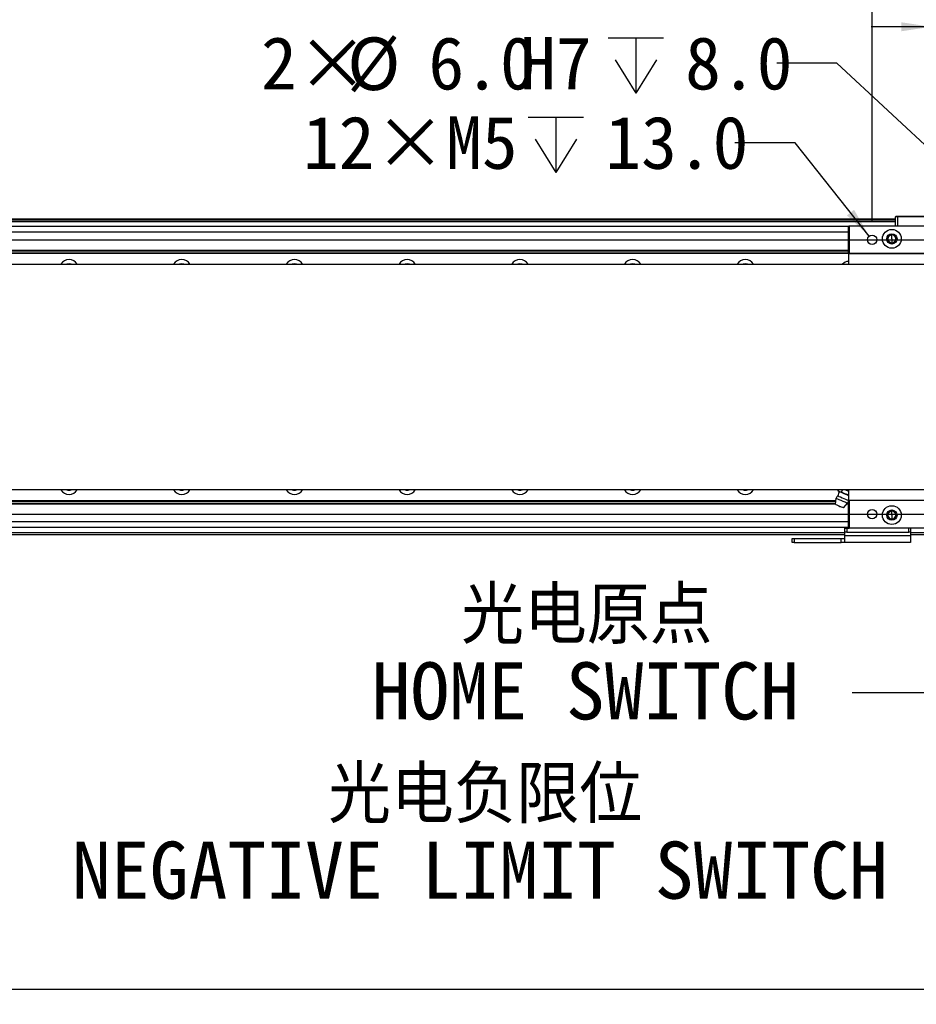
# Model space of a CAD drawing. Header units: millimetres. Extents: x 40 to 3320, y 40 to 2336.
# Tile 10 of 13: x 1705 to 2182, y 1526 to 2049. Entities that reach past the tile are written whole.
import ezdxf

# ---------------------------------------------------------------- set-up
doc = ezdxf.new("R2010")
doc.units = ezdxf.units.MM
doc.header["$LTSCALE"] = 8
doc.layers.add('DIMNS', color=7, linetype='Continuous')
doc.styles.add('SLDTEXTSTYLE7', font='txt')
doc.styles.add('SLDTEXTSTYLE8', font='txt', dxfattribs={"bigfont": 'bigfont'})
doc.dimstyles.new('SLDDIMSTYLE0', dxfattribs={"dimtxt": 28, "dimasz": 16, "dimexe": 0, "dimexo": 0.0625, "dimgap": 7, "dimtad": 2, "dimdec": 1, "dimrnd": 1e-09, "dimzin": 4, "dimdsep": 46, "dimtxsty": 'SLDTEXTSTYLE7', "dimsah": 1, "dimcen": 0.09, "dimadec": 0, "dimazin": 1, "dimtfac": 1, "dimtdec": 1, "dimtmove": 0, "dimatfit": 0, "dimfxl": 0, "dimfrac": 2, "dimtolj": 1, "dimtzin": 12, "dimarcsym": 0})
doc.dimstyles.new('SLDDIMSTYLE1', dxfattribs={"dimtxt": 28, "dimasz": 16, "dimexe": 0, "dimexo": 0.0625, "dimgap": 7, "dimtad": 0, "dimtih": 1, "dimtoh": 1, "dimdec": 1, "dimrnd": 1e-09, "dimzin": 4, "dimdsep": 46, "dimtxsty": 'SLDTEXTSTYLE7', "dimsah": 1, "dimcen": 0, "dimadec": 0, "dimazin": 1, "dimtfac": 1, "dimtdec": 1, "dimtofl": 0, "dimtmove": 0, "dimatfit": 3, "dimfxl": 0, "dimfrac": 2, "dimtolj": 1, "dimtzin": 12, "dimarcsym": 0})
doc.dimstyles.new('SLDDIMSTYLE2', dxfattribs={"dimtxt": 28, "dimasz": 16, "dimexe": 0, "dimexo": 0.0625, "dimgap": 7, "dimtad": 0, "dimtih": 1, "dimtoh": 1, "dimdec": 1, "dimrnd": 1e-09, "dimzin": 12, "dimdsep": 46, "dimtxsty": 'SLDTEXTSTYLE7', "dimsah": 1, "dimcen": 0, "dimadec": 0, "dimazin": 3, "dimtfac": 1, "dimtdec": 1, "dimtofl": 0, "dimtmove": 0, "dimatfit": 3, "dimfxl": 0, "dimfrac": 2, "dimtolj": 1, "dimtzin": 12, "dimarcsym": 0})
doc.dimstyles.new('SLDDIMSTYLE3', dxfattribs={"dimtxt": 28, "dimasz": 16, "dimexe": 0, "dimexo": 0.0625, "dimgap": 7, "dimtad": 2, "dimdec": 1, "dimrnd": 1e-09, "dimzin": 4, "dimdsep": 46, "dimtxsty": 'SLDTEXTSTYLE7', "dimsah": 1, "dimcen": 0.09, "dimadec": 0, "dimazin": 1, "dimtfac": 1, "dimtdec": 1, "dimtofl": 0, "dimtmove": 0, "dimatfit": 3, "dimfxl": 0, "dimfrac": 2, "dimtolj": 1, "dimtzin": 12, "dimarcsym": 0})
doc.dimstyles.new('SLDDIMSTYLE4', dxfattribs={"dimtxt": 0.18, "dimasz": 16, "dimexe": 0, "dimexo": 0.0625, "dimgap": 0, "dimtad": 0, "dimtih": 1, "dimtoh": 1, "dimdec": 0, "dimrnd": 1e-09, "dimzin": 0, "dimdsep": 46, "dimtxsty": 'Standard', "dimsah": 1, "dimcen": 0.09, "dimadec": 0, "dimazin": 0, "dimtfac": 16, "dimtdec": 0, "dimtofl": 0, "dimtmove": 0, "dimatfit": 3, "dimfxl": 0, "dimfrac": 2, "dimtolj": 1, "dimtzin": 0, "dimarcsym": 0})

# ---------------------------------------------------------------- blocks, each defined once
blk = doc.blocks.new('_D_3')
at = {"layer": 'DIMNS'}
for p, q in [((2450.09, 1932.38), (2450.09, 1964.38)), ((473.62, 1932.38), (2458.09, 1932.38)), ((2450.09, 1786.38), (2450.09, 1932.38)), ((473.62, 1786.38), (2458.09, 1786.38)), ((2450.09, 1786.38), (2450.09, 1754.38))]:
    blk.add_line(p, q, dxfattribs=at)
for points in [[(2450.09, 1932.38), (2452.49, 1948.38), (2447.69, 1948.38)], [(2450.09, 1786.38), (2447.69, 1770.38), (2452.49, 1770.38)]]:
    blk.add_solid(points, dxfattribs=at)
at = {"layer": 'DIMNS', "insert": (2413.35, 1828.64), "char_height": 28, "attachment_point": 1, "rotation": 90, "style": 'SLDTEXTSTYLE7'}
blk.add_mtext('146.0', dxfattribs=at)
blk = doc.blocks.new('_D_6')
at = {"layer": 'DIMNS'}
for p, q in [((2189.96, 1942.54), (2189.96, 2053.72)), ((2291.96, 1942.54), (2291.96, 2053.72)), ((2189.96, 2045.72), (2157.96, 2045.72)), ((2189.96, 2045.72), (2291.96, 2045.72)), ((2291.96, 2045.72), (2323.96, 2045.72))]:
    blk.add_line(p, q, dxfattribs=at)
for points in [[(2189.96, 2045.72), (2173.96, 2048.12), (2173.96, 2043.32)], [(2291.96, 2045.72), (2307.96, 2043.32), (2307.96, 2048.12)]]:
    blk.add_solid(points, dxfattribs=at)
at = {"layer": 'DIMNS', "insert": (2201.53, 2082.45), "char_height": 28, "attachment_point": 1, "style": 'SLDTEXTSTYLE7'}
blk.add_mtext('102.0', dxfattribs=at)
blk = doc.blocks.new('_D_7')
at = {"layer": 'DIMNS'}
for p, q in [((2158.46, 1942.54), (2158.46, 2095.88)), ((2323.46, 1942.54), (2323.46, 2095.88)), ((2158.46, 2087.88), (2323.46, 2087.88))]:
    blk.add_line(p, q, dxfattribs=at)
for points in [[(2158.46, 2087.88), (2174.46, 2085.48), (2174.46, 2090.28)], [(2323.46, 2087.88), (2307.46, 2090.28), (2307.46, 2085.48)]]:
    blk.add_solid(points, dxfattribs=at)
at = {"layer": 'DIMNS', "insert": (2201.53, 2124.61), "char_height": 28, "attachment_point": 1, "style": 'SLDTEXTSTYLE7'}
blk.add_mtext('165.0', dxfattribs=at)
blk = doc.blocks.new('SW_SYMBOL_HOLE_DEPTH')
at = {"layer": 'DIMNS', "color": 0}
for p, q in [((0, 7000), (6400, 7000)), ((3200, 7000), (3200, 600)), ((800, 4440), (3200, 600)), ((5600, 4440), (3200, 600))]:
    blk.add_line(p, q, dxfattribs=at)
blk = doc.blocks.new('_D_8')
at = {"layer": 'DIMNS'}
for p, q in [((2139.68, 2026.37), (2107.68, 2026.37)), ((2238.77, 1934.42), (2139.68, 2026.37))]:
    blk.add_line(p, q, dxfattribs=at)
blk.add_solid([(2238.77, 1934.42), (2228.67, 1947.06), (2225.41, 1943.54)], dxfattribs=at)
at = {"layer": 'DIMNS', "xscale": 0.004592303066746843, "yscale": 0.004592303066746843, "zscale": 0.004592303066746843}
blk.add_blockref('SW_SYMBOL_HOLE_DEPTH', (2017.93, 2007.72), dxfattribs=at)
at = {"layer": 'DIMNS', "char_height": 28, "attachment_point": 1, "style": 'SLDTEXTSTYLE7'}
for s, insert in [('2×', (1833.19, 2040.36)), ('%%c', (1879, 2040.09)), ('6.0', (1922.27, 2040.36)), ('H7', (1971.03, 2040.36)), ('8.0', (2058.92, 2040.36))]:
    blk.add_mtext(s, dxfattribs=dict(at, insert=insert))
blk = doc.blocks.new('_D_9')
at = {"layer": 'DIMNS'}
for p, q in [((2117.41, 1984.02), (2085.41, 1984.02)), ((2156.91, 1934.33), (2117.41, 1984.02))]:
    blk.add_line(p, q, dxfattribs=at)
blk.add_solid([(2156.91, 1934.33), (2148.83, 1948.35), (2145.07, 1945.36)], dxfattribs=at)
at = {"layer": 'DIMNS', "xscale": 0.004592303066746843, "yscale": 0.004592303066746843, "zscale": 0.004592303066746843}
blk.add_blockref('SW_SYMBOL_HOLE_DEPTH', (1975.44, 1965.49), dxfattribs=at)
at = {"layer": 'DIMNS', "char_height": 28, "attachment_point": 1, "style": 'SLDTEXTSTYLE7'}
for s, insert in [('12×M5', (1855.47, 1998.13)), ('13.0', (2016.42, 1998.13))]:
    blk.add_mtext(s, dxfattribs=dict(at, insert=insert))
blk = doc.blocks.new('_D_10')
at = {"layer": 'DIMNS'}
for p, q in [((380.96, 1718.22), (380.96, 1525.58)), ((2240.96, 1718.22), (2240.96, 1525.58)), ((380.96, 1533.58), (2240.96, 1533.58))]:
    blk.add_line(p, q, dxfattribs=at)
for points in [[(380.96, 1533.58), (396.96, 1531.18), (396.96, 1535.98)], [(2240.96, 1533.58), (2224.96, 1535.98), (2224.96, 1531.18)]]:
    blk.add_solid(points, dxfattribs=at)
at = {"layer": 'DIMNS', "insert": (1252.84, 1570.31), "char_height": 28, "attachment_point": 1, "style": 'SLDTEXTSTYLE7'}
blk.add_mtext('1860.0', dxfattribs=at)
blk = doc.blocks.new('SW_NOTE_3')
at = {"layer": 'DIMNS', "color": 0, "char_height": 30.4, "attachment_point": 2}
for s, insert, style in [('光电原点', (-141.15, 56.41), 'SLDTEXTSTYLE8'), ('HOME SWITCH', (-141.97, 16.21), 'SLDTEXTSTYLE7')]:
    blk.add_mtext(s, dxfattribs=dict(at, insert=insert, style=style))
blk = doc.blocks.new('SW_NOTE_4')
at = {"layer": 'DIMNS', "color": 0, "char_height": 30.4, "attachment_point": 2}
for s, insert, style in [('光电负限位', (-229.87, 56.2), 'SLDTEXTSTYLE8'), ('NEGATIVE LIMIT SWITCH', (-232.7, 16.01), 'SLDTEXTSTYLE7')]:
    blk.add_mtext(s, dxfattribs=dict(at, insert=insert, style=style))

msp = doc.modelspace()

# ---------------------------------------------------------------- linework, layer by layer
at = {"color": 7, "linetype": 'Continuous', "lineweight": 25}
for p, q in [((2170.96, 1944.58), (2171.26, 1944.88)), ((2171.96, 1944.58), (2170.96, 1944.58)), ((2170.96, 1939.88), (2170.96, 1944.58)), ((2171.26, 1944.88), (2172.09, 1944.88)), ((2171.96, 1944.58), (2172.09, 1944.88)), ((2197.96, 1944.58), (2171.96, 1944.58)), ((2171.96, 1944.58), (2171.96, 1939.88)), ((2172.09, 1944.88), (2197.84, 1944.88)), ((2170.96, 1943.38), (450.96, 1943.38)), ((450.96, 1943.36), (2170.96, 1943.36)), ((450.96, 1943.18), (2170.96, 1943.18)), ((450.96, 1942.98), (2170.96, 1942.98)), ((2170.96, 1942.88), (450.96, 1942.88)), ((2170.96, 1941.88), (450.96, 1941.88)), ((2145.96, 1939.38), (475.96, 1939.38)), ((2145.96, 1939.58), (2146.26, 1939.88)), ((2145.96, 1925.18), (2145.96, 1939.58)), ((2145.96, 1939.58), (2146.26, 1939.58)), ((2146.26, 1939.58), (2146.26, 1939.88)), ((2146.26, 1939.88), (2335.66, 1939.88)), ((2335.66, 1939.58), (2146.26, 1939.58)), ((2146.26, 1939.58), (2146.26, 1925.18)), ((2168.96, 1934.94), (2168.96, 1935.38)), ((2168.96, 1932.88), (2168.96, 1934.94)), ((2168.96, 1932.88), (2168.96, 1930.81)), ((2168.96, 1930.81), (2168.96, 1930.38)), ((482.76, 1925.18), (2145.96, 1925.18)), ((482.79, 1925.49), (2145.96, 1925.49)), ((482.91, 1926.57), (2145.96, 1926.57)), ((482.94, 1926.88), (2145.96, 1926.88)), ((2145.96, 1925.18), (2146.26, 1925.18)), ((2145.96, 1925.18), (2146.26, 1924.88)), ((2145.96, 1925.18), (2145.96, 1919.38)), ((2146.26, 1925.18), (2335.66, 1925.18)), ((2146.26, 1924.88), (2146.26, 1925.18)), ((2335.66, 1924.88), (2146.26, 1924.88)), ((263.96, 1919.38), (2357.96, 1919.38)), ((2145.96, 1920.88), (2145.85, 1920.88)), ((2357.96, 1799.38), (263.96, 1799.38)), ((2140.23, 1798.97), (2140.68, 1798.62)), ((2140.24, 1798.96), (2140.41, 1799.38)), ((2140.24, 1798.96), (2141.11, 1798.44)), ((2141.11, 1798.44), (2142.1, 1798.17)), ((2142.1, 1798.17), (2142.61, 1799.38)), ((2143.9, 1797.25), (2142.1, 1798.17)), ((2145.82, 1796.6), (2143.9, 1797.25)), ((2144.72, 1799.18), (2144.17, 1799.38)), ((2145.96, 1798.55), (2144.72, 1799.18)), ((2145.96, 1799.38), (2145.96, 1793.58)), ((475.96, 1793.57), (2139.17, 1793.57)), ((475.96, 1793.27), (2139.14, 1793.27)), ((475.96, 1792.18), (2139.02, 1792.18)), ((475.96, 1791.88), (2138.99, 1791.88)), ((2138.96, 1791.63), (2139.3, 1794.86)), ((2143.29, 1789.8), (2145.37, 1792.28)), ((2145.03, 1791.88), (2145.96, 1791.88)), ((2145.29, 1792.18), (2145.96, 1792.18)), ((2145.66, 1793.27), (2145.96, 1793.27)), ((2145.68, 1793.57), (2145.96, 1793.57)), ((2145.96, 1794.38), (2145.69, 1793.78)), ((2145.82, 1796.6), (2145.96, 1796.94)), ((2146.26, 1793.88), (2145.96, 1793.58)), ((2146.26, 1793.58), (2145.96, 1793.58)), ((2145.96, 1779.18), (2145.96, 1793.58)), ((2146.26, 1793.88), (2335.66, 1793.88)), ((2146.26, 1793.88), (2146.26, 1793.58)), ((2335.66, 1793.58), (2146.26, 1793.58)), ((2146.26, 1793.58), (2146.26, 1779.18)), ((2168.96, 1787.94), (2168.96, 1788.38)), ((2168.96, 1785.88), (2168.96, 1787.94)), ((2168.96, 1785.88), (2168.96, 1783.81)), ((2168.96, 1783.81), (2168.96, 1783.38)), ((2145.96, 1779.37), (475.96, 1779.37)), ((2143.96, 1776.88), (2143.96, 1778.88)), ((2143.96, 1778.88), (2144.96, 1778.88)), ((2144.96, 1776.88), (2143.96, 1776.88)), ((2143.96, 1775.04), (2143.96, 1776.88)), ((2144.96, 1778.88), (2144.96, 1776.88)), ((2144.96, 1778.88), (2146.26, 1778.88)), ((2144.96, 1776.88), (2177.96, 1776.88)), ((2146.26, 1779.18), (2145.96, 1779.18)), ((2146.26, 1778.88), (2145.96, 1779.18)), ((2146.26, 1779.18), (2335.66, 1779.18)), ((2146.26, 1779.18), (2146.26, 1778.88)), ((2335.66, 1778.88), (2146.26, 1778.88)), ((2177.96, 1776.88), (2177.96, 1778.88)), ((2178.96, 1776.88), (2177.96, 1776.88)), ((2178.96, 1778.88), (2178.96, 1776.88)), ((2178.96, 1776.88), (2178.96, 1775.04)), ((2143.96, 1775.38), (482.96, 1775.38)), ((2115.96, 1771.38), (2115.96, 1773.38)), ((2115.96, 1773.38), (2116.96, 1773.38)), ((2116.96, 1771.38), (2115.96, 1771.38)), ((2116.96, 1773.38), (2116.96, 1771.38)), ((2116.96, 1773.38), (2141.96, 1773.38)), ((2116.96, 1771.38), (2141.96, 1771.38)), ((2141.96, 1771.38), (2141.96, 1773.38)), ((2141.96, 1773.38), (2143.96, 1773.38)), ((2143.96, 1771.38), (2141.96, 1771.38)), ((2143.96, 1775.04), (2178.96, 1775.04)), ((2143.96, 1771.38), (2143.96, 1775.04)), ((2178.96, 1771.38), (2143.96, 1771.38)), ((2230.96, 1775.38), (2178.96, 1775.38)), ((2178.96, 1775.04), (2178.96, 1771.38))]:
    msp.add_line(p, q, dxfattribs=at)
at = {"color": 8, "linetype": 'Continuous', "lineweight": 25}
for p, q in [((2145.96, 1936.38), (475.96, 1936.38)), ((2145.96, 1782.37), (475.96, 1782.37)), ((2143.96, 1776.38), (482.96, 1776.38)), ((2230.96, 1776.38), (2178.96, 1776.38))]:
    msp.add_line(p, q, dxfattribs=at)
at = {"color": 7, "linetype": 'Continuous', "lineweight": 25, "flags": 128}
for points in [[(1730.96, 1919.63), (1729.97, 1919.44), (1729.82, 1919.38)], [(1732.11, 1919.38), (1731.96, 1919.44), (1730.96, 1919.63)], [(1790.96, 1919.63), (1789.97, 1919.44), (1789.82, 1919.38)], [(1792.11, 1919.38), (1791.96, 1919.44), (1790.96, 1919.63)], [(1850.96, 1919.63), (1849.97, 1919.44), (1849.82, 1919.38)], [(1852.11, 1919.38), (1851.96, 1919.44), (1850.96, 1919.63)], [(1910.96, 1919.63), (1909.97, 1919.44), (1909.82, 1919.38)], [(1912.11, 1919.38), (1911.96, 1919.44), (1910.96, 1919.63)], [(1970.96, 1919.63), (1969.97, 1919.44), (1969.82, 1919.38)], [(1972.11, 1919.38), (1971.96, 1919.44), (1970.96, 1919.63)], [(2030.96, 1919.63), (2029.97, 1919.44), (2029.82, 1919.38)], [(2032.11, 1919.38), (2031.96, 1919.44), (2030.96, 1919.63)], [(2090.96, 1919.63), (2089.97, 1919.44), (2089.82, 1919.38)], [(2092.11, 1919.38), (2091.96, 1919.44), (2090.96, 1919.63)], [(2140.68, 1798.62), (2140.69, 1798.62), (2140.71, 1798.61), (2140.74, 1798.59), (2140.79, 1798.57), (2140.85, 1798.55), (2140.92, 1798.52), (2141.01, 1798.48), (2141.11, 1798.44)], [(2141.11, 1798.44), (2141.35, 1798.34), (2141.62, 1798.22), (2141.94, 1798.08), (2142.29, 1797.94), (2142.67, 1797.78), (2143.07, 1797.61), (2143.48, 1797.43), (2143.9, 1797.25)], [(2143.9, 1797.25), (2144.32, 1797.07), (2144.74, 1796.9), (2145.13, 1796.73), (2145.51, 1796.57), (2145.86, 1796.42), (2145.96, 1796.38)], [(2144.27, 1799.38), (2144.3, 1799.36), (2144.72, 1799.18)], [(2144.72, 1799.18), (2145.14, 1799.01), (2145.56, 1798.83), (2145.95, 1798.66), (2145.96, 1798.66)], [(2139.3, 1794.86), (2139.49, 1794.78), (2140.01, 1794.56), (2140.82, 1794.21), (2141.81, 1793.79), (2142.87, 1793.35), (2143.86, 1792.93), (2144.66, 1792.58), (2145.19, 1792.36), (2145.37, 1792.28)], [(2140.16, 1796.12), (2140.33, 1796.05), (2140.81, 1795.85), (2141.54, 1795.54), (2142.45, 1795.15), (2143.4, 1794.75), (2144.31, 1794.36), (2145.04, 1794.05), (2145.52, 1793.85), (2145.69, 1793.78)], [(2138.96, 1791.63), (2139.13, 1791.56), (2139.6, 1791.37), (2140.3, 1791.07), (2141.13, 1790.72), (2141.96, 1790.36), (2142.66, 1790.07), (2143.13, 1789.87), (2143.29, 1789.8)]]:
    msp.add_lwpolyline(points, dxfattribs=at)
at = {"color": 7, "linetype": 'Continuous', "lineweight": 25}
for centre, radius in [((2158.46, 1932.38), 2.5), ((2168.96, 1932.88), 5), ((2168.96, 1932.88), 2.75), ((2158.46, 1786.38), 2.5), ((2168.96, 1785.88), 5), ((2168.96, 1785.88), 2.75)]:
    msp.add_circle(centre, radius, dxfattribs=at)
for centre, radius, start, end in [((2168.96, 1932.88), 2.5, 90, 270), ((2168.96, 1932.88), 2.07, 90, 270), ((2168.96, 1932.88), 2.5, 270, 90), ((2168.96, 1932.88), 2.07, 270, 90), ((1730.96, 1916.88), 5, 90, 150), ((1730.96, 1916.88), 5, 30, 90), ((1790.96, 1916.88), 5, 90, 150), ((1790.96, 1916.88), 5, 30, 90), ((1850.96, 1916.88), 5, 90, 150), ((1850.96, 1916.88), 5, 30, 90), ((1910.96, 1916.88), 5, 90, 150), ((1910.96, 1916.88), 5, 30, 90), ((1970.96, 1916.88), 5, 90, 150), ((1970.96, 1916.88), 5, 30, 90), ((2030.96, 1916.88), 5, 90, 150), ((2030.96, 1916.88), 5, 30, 90), ((2090.96, 1916.88), 5, 90, 150), ((2090.96, 1916.88), 5, 30, 90), ((2145.86, 1916.88), 4, 90.0169, 141.3178), ((1730.96, 1801.88), 5, 210, 330), ((1730.96, 1801.88), 2.75, 245.3801, 294.6199), ((1790.96, 1801.88), 5, 210, 330), ((1790.96, 1801.88), 2.75, 245.3801, 294.6199), ((1850.96, 1801.88), 5, 210, 330), ((1850.96, 1801.88), 2.75, 245.3801, 294.6199), ((1910.96, 1801.88), 5, 210, 330), ((1910.96, 1801.88), 2.75, 245.3801, 294.6199), ((1970.96, 1801.88), 5, 210, 330), ((1970.96, 1801.88), 2.75, 245.3801, 294.6199), ((2030.96, 1801.88), 5, 210, 330), ((2030.96, 1801.88), 2.75, 245.3801, 294.6199), ((2090.96, 1801.88), 5, 210, 330), ((2090.96, 1801.88), 2.75, 245.3801, 294.6199), ((2168.96, 1785.88), 2.5, 90, 270), ((2168.96, 1785.88), 2.07, 90, 270), ((2168.96, 1785.88), 2.5, 270, 90), ((2168.96, 1785.88), 2.07, 270, 90)]:
    msp.add_arc(centre, radius, start, end, dxfattribs=at)
for points, knots in [([(2140.68, 1798.62), (2140.7, 1798.18), (2140.73, 1797.31), (2140.35, 1796.52), (2140.16, 1796.12)], [0, 0, 0, 0, 0.499996, 1, 1, 1, 1]), ([(2140.16, 1796.12), (2139.97, 1795.95), (2139.58, 1795.59), (2139.4, 1795.1), (2139.3, 1794.86)], [0, 0, 0, 0, 0.499997, 1, 1, 1, 1]), ([(2145.69, 1793.78), (2145.69, 1793.52), (2145.71, 1792.99), (2145.49, 1792.52), (2145.37, 1792.28)], [0, 0, 0, 0, 0.500001, 1, 1, 1, 1]), ([(2141.03, 1790.49), (2140.9, 1790.55), (2140.64, 1790.69), (2140.45, 1790.92), (2140.36, 1791.04)], [0, 0, 0, 0, 0.499974, 1, 1, 1, 1]), ([(2141.03, 1790.49), (2141.17, 1790.44), (2141.45, 1790.34), (2141.74, 1790.38), (2141.89, 1790.39)], [0, 0, 0, 0, 0.500007, 1, 1, 1, 1])]:
    msp.add_open_spline(points, degree=3, knots=knots, dxfattribs=at)

# ---------------------------------------------------------------- block references
at = {"layer": 'DIMNS'}
for name, p in [('SW_NOTE_3', (2147.75, 1691.35)), ('SW_NOTE_4', (2182.37, 1596.15))]:
    msp.add_blockref(name, p, dxfattribs=at)

# ---------------------------------------------------------------- dimensions: what is measured, and where the dimension line sits
for base, p1, p2, dimstyle, picture, middle in [((2323.46, 2087.88), (2158.46, 1932.38), (2323.46, 1932.38), 'SLDDIMSTYLE0', '_D_7', (2246.14, 2087.88)), ((2291.96, 2045.72), (2189.96, 1932.38), (2291.96, 1932.38), 'SLDDIMSTYLE0', '_D_6', (2246.14, 2045.72)), ((2240.96, 1533.58), (380.96, 1728.38), (2240.96, 1728.38), 'SLDDIMSTYLE3', '_D_10', (1307.56, 1533.58))]:
    dim = msp.add_linear_dim(base=base, p1=p1, p2=p2, dimstyle=dimstyle, dxfattribs=at)
    dim.commit()
    dim.dimension.update_dxf_attribs({"geometry": picture, "text_midpoint": middle, "dimtype": 160})
dim = msp.add_diameter_dim_2p(p1=(2243.16, 1930.33), p2=(2238.77, 1934.42), text='2×<>H7{\\fGDT;x}8.0', dimstyle='SLDDIMSTYLE1', dxfattribs=at)
dim.commit()
dim.dimension.update_dxf_attribs({"geometry": '_D_8', "text_midpoint": (1970.44, 2026.37), "dimtype": 163})
dim = msp.add_diameter_dim_2p(p1=(2160.02, 1930.42), p2=(2156.91, 1934.33), text='12×M5{\\fGDT;x}13.0', dimstyle='SLDDIMSTYLE2', override={"dimpost": '<>'}, dxfattribs=at)
dim.commit()
dim.dimension.update_dxf_attribs({"geometry": '_D_9', "text_midpoint": (1970.44, 1984.02), "dimtype": 163})
dim = msp.add_linear_dim(base=(2450.09, 1932.38), p1=(463.46, 1786.38), p2=(463.46, 1932.38), angle=90, dimstyle='SLDDIMSTYLE0', dxfattribs=at)
dim.commit()
dim.dimension.update_dxf_attribs({"geometry": '_D_3', "text_midpoint": (2450.09, 1873.25), "dimtype": 160})

# ---------------------------------------------------------------- leaders
msp.add_leader([(2230.06, 1760.38), (2198.55, 1691.35), (2147.75, 1691.35)], dimstyle='SLDDIMSTYLE4', dxfattribs=at)

doc.saveas('drawing.dxf')
